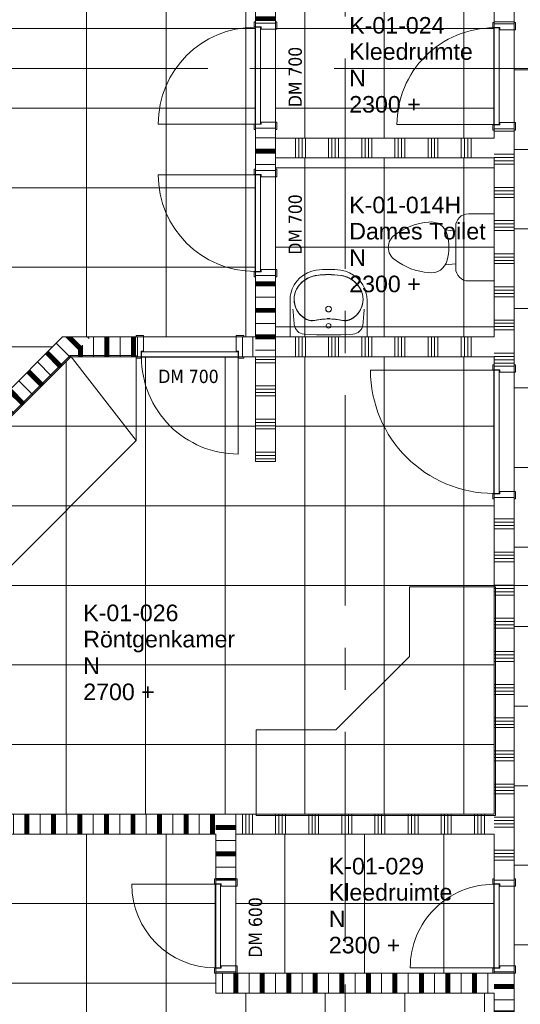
# Model space of a CAD drawing. Header units: millimetres. Extents: x 83969 to 141394, y 139608 to 176267.
# Tile 31 of 40: x 118446 to 122221, y 164541 to 171967. Entities that reach past the tile are written whole.
import ezdxf
from ezdxf.enums import TextEntityAlignment as Align

# ---------------------------------------------------------------- set-up
doc = ezdxf.new("R2010")
doc.units = ezdxf.units.MM
doc.header["$LTSCALE"] = 50
doc.linetypes.add('CENTER', pattern=[50.8, 31.75, -6.35, 6.35, -6.35])
for name, color, linetype in [('00---0--FM-RUIMTENR', 7, 'Continuous'), ('AL68----_BRAND_60 MIN', 92, 'BR60'), ('AT$1A---_BWDTEKST', 7, 'Continuous'), ('AT$1A---_PLAFONDHOOGTE', 7, 'Continuous'), ('AT$1A---_TEKST', 7, 'Continuous'), ('AT$1A---_ZONETEKST', 7, 'Continuous')]:
    doc.layers.add(name, color=color, linetype=linetype)
for name, color, linetype, lineweight in [('AA$1A---_ARCEER', 1, 'Continuous', 18), ('AL$7A---_STRAMIEN', 8, 'CENTER', 9), ('AL22----_BINNENWAND', 7, 'Continuous', 9), ('AL32----_BINNENKOZIJN', 3, 'Continuous', 9), ('AL32----_tekst', 14, 'Continuous', 9), ('AL35----_PLAFONDS', 16, 'Continuous', 9), ('AL72----_INRGEBRUIKSR', 6, 'Continuous', 9), ('AL72----_INRGEBRUIKSR_OUD', 6, 'Continuous', 9), ('AL74----_INRSANITAIR', 6, 'Continuous', 13)]:
    doc.layers.add(name, color=color, linetype=linetype, lineweight=lineweight)
doc.styles.add('FM_TEKST', font='arial.ttf')
doc.styles.add('Tahoma', font='tahoma.ttf', dxfattribs={"height": 100})
doc.linetypes.add('BR60', pattern='A,15,-1,["60",Standard,S=2.5,R=0,X=0,Y=-1.25],-4', length=20)

# ---------------------------------------------------------------- blocks, each defined once
blk = doc.blocks.new('A$C624C5264')
at = {"layer": 'AL72----_INRGEBRUIKSR_OUD', "linetype": 'Continuous'}
for p, q in [((33026.9, -6065), (31565, -7526.9)), ((33523, -6065), (33026.9, -6065)), ((33026.9, -6065), (33523, -6706.9)), ((33523, -6065), (33523, -6706.9)), ((32264.4, -7967.5), (33523, -6706.9))]:
    blk.add_line(p, q, dxfattribs=at)
blk.add_lwpolyline([(35028.9, -8889.6), (34428.3, -8890), (34428.3, -9535), (35582.1, -9535), (36235, -9535), (36235, -8889.6), (36235, -7810), (35585, -7810), (35585, -8336.4)], close=True, dxfattribs=at)
blk = doc.blocks.new('32_LUMC_MOD_standaard kozijn_houten draaideur_enkel - 600x2108mm_56_17_x170mm-10042405-bwd N-01')
at = {"layer": 'AL32----_BINNENKOZIJN'}
blk.add_line((315, 79), (315, 709), dxfattribs=at)
blk.add_arc((315, 79), 630, 90, 180, dxfattribs=at)
blk = doc.blocks.new('30_LUMC_MOD_houten deurblad_update - wit _standaard_-9998337-bwd N-01')
at = {"layer": 'AL32----_BINNENKOZIJN'}
for p, q in [((315, 20), (-315, 20)), ((-315, 20), (-315, -20)), ((315, -20), (315, 20)), ((-315, -20), (315, -20))]:
    blk.add_line(p, q, dxfattribs=at)
blk = doc.blocks.new('30_LUMC_MOD_binnenkozijn_standaard - hout-V7-bwd N-01')
at = {"layer": 'AL32----_BINNENKOZIJN'}
for p, q in [((-317, 85), (-356, 85)), ((-356, 85), (-356, 75)), ((-317, 34), (-317, 85)), ((356, 85), (317, 85)), ((317, 85), (317, 34)), ((356, 75), (356, 85)), ((-300, 34), (-317, 34)), ((-300, -85), (-300, 34)), ((317, 34), (300, 34)), ((300, 34), (300, -85)), ((-356, -85), (-300, -85)), ((300, -85), (356, -85)), ((356, -85), (356, -75))]:
    blk.add_line(p, q, dxfattribs=at)
blk = doc.blocks.new('32_LUMC_MOD_standaard kozijn_houten draaideur_enkel - 600x2108mm_56_17_x170mm-10041773-bwd N-01')
at = {"layer": 'AL32----_BINNENKOZIJN'}
blk.add_line((-315, 79), (-315, 709), dxfattribs=at)
blk.add_arc((-315, 79), 630, 360, 90, dxfattribs=at)
blk = doc.blocks.new('30_LUMC_MOD_houten deurblad_update - wit _standaard_-9998358-bwd N-01')
at = {"layer": 'AL32----_BINNENKOZIJN'}
for p, q in [((315, 20), (-315, 20)), ((-315, 20), (-315, -20)), ((315, -20), (315, 20)), ((-315, -20), (315, -20))]:
    blk.add_line(p, q, dxfattribs=at)
blk = doc.blocks.new('30_LUMC_MOD_binnenkozijn_standaard - hout-V8-bwd N-01')
at = {"layer": 'AL32----_BINNENKOZIJN'}
for p, q in [((-317, 85), (-356, 85)), ((-317, 34), (-317, 85)), ((356, 85), (317, 85)), ((317, 85), (317, 34)), ((356, 75), (356, 85)), ((-300, 34), (-317, 34)), ((-300, -85), (-300, 34)), ((317, 34), (300, 34)), ((300, 34), (300, -85)), ((-356, -75), (-356, -85)), ((-356, -85), (-300, -85)), ((300, -85), (356, -85)), ((356, -85), (356, -75))]:
    blk.add_line(p, q, dxfattribs=at)
blk = doc.blocks.new('32_LUMC_MOD_standaard kozijn_houten draaideur_enkel - 900x2108mm_56_17_x170mm-10041635-bwd N-01')
at = {"layer": 'AL32----_BINNENKOZIJN'}
blk.add_line((465, 79), (465, 1009), dxfattribs=at)
blk.add_arc((465, 79), 930, 90, 180, dxfattribs=at)
blk = doc.blocks.new('30_LUMC_MOD_houten deurblad_update - wit _standaard_-9998319-bwd N-01')
at = {"layer": 'AL32----_BINNENKOZIJN'}
for p, q in [((465, 20), (-465, 20)), ((-465, 20), (-465, -20)), ((465, -20), (465, 20)), ((-465, -20), (465, -20))]:
    blk.add_line(p, q, dxfattribs=at)
blk = doc.blocks.new('30_LUMC_MOD_binnenkozijn_standaard - hout-9524221-bwd N-01')
at = {"layer": 'AL32----_BINNENKOZIJN'}
for p, q in [((-467, 85), (-506, 85)), ((-506, 85), (-506, 75)), ((-467, 34), (-467, 85)), ((506, 85), (467, 85)), ((467, 85), (467, 34)), ((506, 75), (506, 85)), ((-450, 34), (-467, 34)), ((-450, -85), (-450, 34)), ((467, 34), (450, 34)), ((450, 34), (450, -85)), ((-506, -75), (-506, -85)), ((-506, -85), (-450, -85)), ((450, -85), (506, -85)), ((506, -85), (506, -75))]:
    blk.add_line(p, q, dxfattribs=at)
blk = doc.blocks.new('32_LUMC_MOD_standaard kozijn_houten draaideur_enkel - 700x2108mm_56_17_x170mm-10041608-bwd N-01')
at = {"layer": 'AL32----_BINNENKOZIJN'}
blk.add_line((-365, 79), (-365, 809), dxfattribs=at)
blk.add_arc((-365, 79), 730, 360, 90, dxfattribs=at)
blk = doc.blocks.new('30_LUMC_MOD_houten deurblad_update - wit _standaard_-9998209-bwd N-01')
at = {"layer": 'AL32----_BINNENKOZIJN'}
for p, q in [((365, 20), (-365, 20)), ((-365, 20), (-365, -20)), ((365, -20), (365, 20)), ((-365, -20), (365, -20))]:
    blk.add_line(p, q, dxfattribs=at)
blk = doc.blocks.new('30_LUMC_MOD_binnenkozijn_standaard - hout-V3-bwd N-01')
at = {"layer": 'AL32----_BINNENKOZIJN'}
for p, q in [((-367, 85), (-406, 85)), ((-406, 85), (-406, 75)), ((-367, 34), (-367, 85)), ((406, 85), (367, 85)), ((367, 85), (367, 34)), ((406, 75), (406, 85)), ((-350, 34), (-367, 34)), ((-350, -85), (-350, 34)), ((367, 34), (350, 34)), ((350, 34), (350, -85)), ((-406, -75), (-406, -85)), ((-406, -85), (-350, -85)), ((350, -85), (406, -85)), ((406, -85), (406, -75))]:
    blk.add_line(p, q, dxfattribs=at)
blk = doc.blocks.new('32_LUMC_MOD_standaard kozijn_houten draaideur_enkel - 700x2108mm_56_17_x170mm-10042412-bwd N-01')
at = {"layer": 'AL32----_BINNENKOZIJN'}
blk.add_line((365, 79), (365, 809), dxfattribs=at)
blk.add_arc((365, 79), 730, 90, 180, dxfattribs=at)
blk = doc.blocks.new('30_LUMC_MOD_houten deurblad_update - wit _standaard_-9998331-bwd N-01')
at = {"layer": 'AL32----_BINNENKOZIJN'}
for p, q in [((365, 20), (-365, 20)), ((-365, 20), (-365, -20)), ((365, -20), (365, 20)), ((-365, -20), (365, -20))]:
    blk.add_line(p, q, dxfattribs=at)
blk = doc.blocks.new('32_LUMC_MOD_standaard kozijn_houten draaideur_enkel - 700x2108mm_56_17_x170mm-10042410-bwd N-01')
at = {"layer": 'AL32----_BINNENKOZIJN'}
blk.add_line((-365, 79), (-365, 809), dxfattribs=at)
blk.add_arc((-365, 79), 730, 360, 90, dxfattribs=at)
blk = doc.blocks.new('74_LUMC_MOD_toilet - 74_LUMC_MOD_toilet-2837907-bwd N-01')
at = {"layer": 'AL74----_INRSANITAIR'}
for p, q in [((-253.4, 299.1), (-253.4, 494.7)), ((253.4, 494.7), (253.4, 299.5)), ((157.7, 203.8), (-158, 203.8)), ((-123.5, 203.8), (-132.6, 124.6)), ((123.5, 203.8), (132.6, 124.6))]:
    blk.add_line(p, q, dxfattribs=at)
for centre, radius, start, end in [((-158, 299.1), 95.4, 180, 270), ((157.7, 299.5), 95.7, 270, 0), ((0, -236.7), 388.8, 75.48768, 104.51232), ((-65.9, 17.8), 125.9, 104.51232, 188.14083), ((65.9, 17.8), 125.9, 351.85917, 75.48768), ((295.2, 37.7), 487.2, 184.4366, 216.77829), ((-295.2, 37.7), 487.2, 323.22171, 355.5634), ((0, -190.6), 114.2, 213.72487, 326.27513)]:
    blk.add_arc(centre, radius, start, end, dxfattribs=at)
blk = doc.blocks.new('74_LUMC_MOD_wastafel - 74_LUMC_MOD_wastafel-2976166-bwd N-01')
at = {"layer": 'AL72----_INRGEBRUIKSR'}
for p, q in [((116119.5, 147359), (116119.5, 147075)), ((116699.5, 147359), (116699.5, 147075))]:
    blk.add_line(p, q, dxfattribs=at)
at = {"layer": 'AL72----_INRGEBRUIKSR', "flags": 128}
for points in [[(116316.1, 147538.2), (116308.2, 147536.9), (116300.4, 147535.3), (116292.7, 147533.4), (116285, 147531.1), (116277.4, 147528.6), (116269.9, 147525.7), (116262.6, 147522.6), (116255.3, 147519.1), (116248.2, 147515.4), (116241.3, 147511.4), (116234.6, 147507.1), (116228, 147502.6), (116221.6, 147497.8), (116215.4, 147492.7), (116209.4, 147487.4), (116203.6, 147481.9), (116198.1, 147476.1), (116192.7, 147470.1), (116187.7, 147464), (116182.9, 147457.6), (116178.3, 147451), (116174, 147444.3), (116170, 147437.3), (116168, 147433.8)], [(116502.9, 147538.2), (116477.1, 147541.4), (116451.2, 147543.6), (116425.2, 147544.8), (116399.2, 147544.9), (116373.2, 147543.9), (116347.3, 147542), (116321.5, 147539), (116316.1, 147538.2)], [(116651, 147433.8), (116647.1, 147440.8), (116642.9, 147447.6), (116638.5, 147454.3), (116633.8, 147460.7), (116628.9, 147467), (116623.7, 147473.1), (116618.2, 147479), (116612.6, 147484.6), (116606.7, 147490.1), (116600.6, 147495.3), (116594.3, 147500.2), (116587.8, 147504.9), (116581.1, 147509.3), (116574.3, 147513.4), (116567.3, 147517.3), (116560.1, 147520.9), (116552.8, 147524.2), (116545.4, 147527.2), (116537.9, 147529.9), (116530.3, 147532.3), (116522.5, 147534.4), (116514.7, 147536.1), (116506.9, 147537.6), (116502.9, 147538.2)], [(116168, 147433.8), (116165.2, 147428.1), (116162.5, 147422.2), (116160.1, 147416.3), (116157.9, 147410.3), (116156, 147404.2), (116154.3, 147398), (116152.9, 147391.8), (116151.7, 147385.5), (116150.8, 147379.1), (116150.1, 147372.8), (116149.7, 147366.4), (116149.5, 147360), (116149.5, 147359)], [(116669.5, 147359), (116669.4, 147365.4), (116669, 147371.8), (116668.4, 147378.1), (116667.5, 147384.5), (116666.3, 147390.8), (116664.9, 147397), (116663.3, 147403.2), (116661.4, 147409.3), (116659.3, 147415.3), (116656.9, 147421.3), (116654.3, 147427.1), (116651.4, 147432.9), (116651, 147433.8)], [(116149.5, 147359), (116149.6, 147352.2), (116150, 147345.4), (116150.7, 147338.6), (116151.7, 147331.9), (116152.9, 147325.2), (116154.4, 147318.6), (116156.1, 147312), (116158.1, 147305.5), (116160.4, 147299.1), (116162.9, 147292.8), (116165.7, 147286.6), (116168.7, 147280.5), (116171.9, 147274.5), (116175.4, 147268.7), (116179.2, 147263), (116183.1, 147257.5), (116187.3, 147252.1), (116191.7, 147246.9), (116196.3, 147241.9), (116201, 147237), (116206, 147232.4), (116211.2, 147228), (116216.5, 147223.7), (116222, 147219.7), (116227.6, 147215.9), (116233.4, 147212.4), (116239.3, 147209.1), (116239.4, 147209)], [(116579.6, 147209), (116585.6, 147212.4), (116591.4, 147215.9), (116597, 147219.7), (116602.5, 147223.7), (116607.8, 147227.9), (116613, 147232.4), (116617.9, 147237), (116622.7, 147241.8), (116627.3, 147246.9), (116631.7, 147252.1), (116635.9, 147257.4), (116639.8, 147263), (116643.5, 147268.7), (116647, 147274.5), (116650.3, 147280.4), (116653.3, 147286.5), (116656.1, 147292.7), (116658.6, 147299.1), (116660.9, 147305.5), (116662.9, 147312), (116664.6, 147318.5), (116666.1, 147325.2), (116667.3, 147331.9), (116668.3, 147338.6), (116669, 147345.3), (116669.4, 147352.1), (116669.5, 147358.9), (116669.5, 147359)], [(116239.4, 147209), (116242.9, 147207.2), (116246.6, 147205.6), (116250.3, 147204), (116254, 147202.7), (116257.8, 147201.4), (116261.7, 147200.4), (116265.6, 147199.5), (116269.5, 147198.7), (116273.5, 147198.1), (116277.4, 147197.7), (116281.4, 147197.4), (116285.4, 147197.3), (116289.4, 147197.3), (116293.4, 147197.5), (116297.4, 147197.9), (116301.4, 147198.4), (116305.3, 147199), (116307, 147199.4)], [(116512, 147199.4), (116515.9, 147198.6), (116519.9, 147198.1), (116523.9, 147197.6), (116527.9, 147197.4), (116531.9, 147197.3), (116535.9, 147197.3), (116539.9, 147197.5), (116543.8, 147197.9), (116547.8, 147198.4), (116551.7, 147199.1), (116555.7, 147200), (116559.5, 147201), (116563.4, 147202.1), (116567.1, 147203.4), (116570.9, 147204.9), (116574.5, 147206.5), (116578.1, 147208.3), (116579.6, 147209)]]:
    blk.add_lwpolyline(points, dxfattribs=at)
at = {"layer": 'AL72----_INRGEBRUIKSR'}
for centre, radius in [((116409.5, 147285), 21.5), ((116409.5, 147158), 17.5)]:
    blk.add_circle(centre, radius, dxfattribs=at)
for centre, radius, start, end in [((116348.4, 147349.7), 230, 97.80533, 166.56854), ((116409.5, 146903.8), 680, 82.19467, 97.80533), ((116470.6, 147349.7), 230, 13.43146, 82.19467), ((116344.9, 147340.3), 200, 98.25812, 152.13187), ((116409.5, 146895), 650, 81.74188, 98.25812), ((116474.1, 147340.3), 200, 27.86813, 81.74188), ((116309.5, 147359), 160, 152.13187, 180), ((116309.5, 147359), 159.8, 152.13187, 180), ((116344.9, 147340.3), 199.8, 131.04189, 152.13187), ((116474.1, 147340.3), 199.8, 27.86813, 48.95811), ((116509.5, 147359), 159.8, 0, 27.86813), ((116509.5, 147359), 160, 0, 27.86813), ((116309.5, 147359), 190, 166.56854, 180), ((116319.4, 147359), 170, 180, 241.8907), ((116319.4, 147359), 169.7, 180, 247.79976), ((116499.6, 147359), 169.7, 292.20024, 0), ((116499.6, 147359), 170, 298.1093, 0), ((116509.5, 147359), 190, 0, 13.43146), ((117743.6, 147359), 1604.1, 182.64427, 186.91679), ((116409.5, 147285), 21.5, 0, 180), ((116409.5, 147285), 21.5, 180, 223.54489), ((116409.5, 147285), 21.5, 316.45511, 0), ((115075.4, 147359), 1604.1, 353.08321, 357.35573), ((116286.5, 147297.3), 100, 241.8907, 281.83121), ((116283.6, 147271), 74.8, 247.79976, 282.6508), ((116409.5, 146710), 500.2, 77.3492, 102.6508), ((116409.5, 146710), 500, 78.16879, 101.83121), ((116532.5, 147297.3), 100, 258.16879, 298.1093), ((116535.4, 147271), 74.8, 257.3492, 292.20024), ((116230.6, 147175.5), 80, 186.91679, 266.48724), ((116409.5, 147158), 17.5, 0, 180), ((116409.5, 147158), 17.5, 180, 0), ((116588.4, 147175.5), 80, 273.51276, 353.08321), ((116409.5, 150090), 3000, 266.48724, 273.51276)]:
    blk.add_arc(centre, radius, start, end, dxfattribs=at)
blk.add_ellipse((116409.5, 146912.6), major_axis=(644.4, 0), ratio=0.980509, start_param=1.425499, end_param=1.716093, dxfattribs=at)
for points, knots in [([(116213.7, 147491), (116219.5, 147496), (116231.5, 147505.3), (116254.4, 147519.1), (116277.3, 147528.7), (116299.3, 147534.8), (116310.5, 147536.9), (116316.2, 147537.8)], [0, 0, 0, 0, 0.2, 0.4, 0.7, 0.85, 1, 1, 1, 1]), ([(116502.8, 147537.8), (116510.4, 147536.7), (116525.3, 147533.7), (116550.7, 147525.4), (116573, 147514.5), (116592, 147501.9), (116601, 147494.7), (116605.3, 147491)], [0, 0, 0, 0, 0.2, 0.4, 0.7, 0.85, 1, 1, 1, 1]), ([(116393.9, 147270.2), (116395.1, 147269), (116397, 147267.4), (116399.5, 147265.9), (116401, 147265.2), (116402.2, 147264.8), (116403.3, 147264.4), (116405, 147264), (116407.8, 147263.5), (116411.2, 147263.5), (116414, 147264), (116415.6, 147264.4), (116416.8, 147264.8), (116418, 147265.2), (116419.5, 147265.9), (116422, 147267.4), (116423.9, 147269), (116425.1, 147270.2)], [0, 0, 0, 0, 0.142857, 0.214286, 0.25, 0.285714, 0.321429, 0.357143, 0.428571, 0.571429, 0.642857, 0.678571, 0.714286, 0.75, 0.785714, 0.857143, 1, 1, 1, 1]), ([(116419.5, 147211.9), (116419.5, 147212.1), (116419.2, 147212.3), (116418.2, 147212.7), (116417.2, 147213), (116416, 147213.2), (116414.1, 147213.5), (116411.3, 147213.7), (116407.7, 147213.7), (116404.9, 147213.5), (116403, 147213.2), (116401.8, 147213), (116400.8, 147212.7), (116399.8, 147212.3), (116399.5, 147212.1), (116399.5, 147211.9)], [0, 0, 0, 0, 0.111111, 0.166667, 0.222222, 0.277778, 0.333333, 0.444444, 0.555556, 0.666667, 0.722222, 0.777778, 0.833333, 0.888889, 1, 1, 1, 1]), ([(116399.5, 147211.9), (116399.5, 147211.7), (116399.9, 147211.4), (116401.7, 147211.1), (116404.4, 147210.9), (116407.7, 147210.8), (116411.3, 147210.8), (116415.2, 147210.9), (116418.6, 147211.2), (116419.5, 147211.6), (116419.5, 147211.9)], [0, 0, 0, 0, 0.111111, 0.222222, 0.333333, 0.444444, 0.555556, 0.666667, 0.833333, 1, 1, 1, 1]), ([(116410.2, 147175.5), (116410.2, 147175.5), (116409.8, 147175.5), (116409.3, 147175.5), (116408.9, 147175.5), (116408.8, 147175.5)], [0.47851096, 0.47851096, 0.47851096, 0.47851096, 0.47916667, 0.51388889, 0.52142216, 0.52142216, 0.52142216, 0.52142216]), ([(116408.8, 147175.5), (116408.8, 147175.5), (116409.2, 147175.5), (116409.7, 147175.5), (116410.1, 147175.5), (116410.2, 147175.5)], [0.47857784, 0.47857784, 0.47857784, 0.47857784, 0.47916667, 0.51388889, 0.52148904, 0.52148904, 0.52148904, 0.52148904])]:
    blk.add_open_spline(points, degree=3, knots=knots, dxfattribs=at)
blk = doc.blocks.new('FM_RM4')
for tag, p, flags in [('BEDRIJFSORGAAN', (0, -1378.1), 1), ('RUIMTESOORT', (-5, -1668.1), 1), ('GEBRUIK', (-40, -1963.1), 1), ('OPPERVLAKTE', (-35, -2248.1), 9), ('VLOEROPP', (-55, -2518.1), 9), ('OMTREK', (-40, -2803.1), 9), ('HANDLE', (-50, -3118.1), 9), ('VLRHANDLE', (-55, -3383.1), 9), ('HANDLEBLOK', (-50, -3673.1), 9)]:
    blk.add_attdef(tag, p, '', height=125, dxfattribs=dict(flags=flags))
at = {"layer": 'AT$1A---_BWDTEKST', "style": 'FM_TEKST'}
blk.add_attdef('BOUWDEEL', text='', height=125, dxfattribs=at).set_placement((0, -398.1), align=Align.MIDDLE_LEFT)
at = {"layer": 'AT$1A---_PLAFONDHOOGTE', "style": 'FM_TEKST'}
blk.add_attdef('PLAFONDHOOGTE', text='', height=125, dxfattribs=at).set_placement((0, -595.8), align=Align.MIDDLE_LEFT)
at = {"layer": 'AT$1A---_TEKST', "style": 'FM_TEKST'}
blk.add_attdef('RUIMTENAAM', text='', height=125, dxfattribs=at).set_placement((0, -197.8), align=Align.MIDDLE_LEFT)
at = {"layer": 'AT$1A---_ZONETEKST', "style": 'FM_TEKST'}
blk.add_attdef('RUIMTENR', text='', height=125, dxfattribs=at).set_placement((0, 0), align=Align.MIDDLE_LEFT)

msp = doc.modelspace()

# ---------------------------------------------------------------- hatches: boundary and pattern name
at = {"layer": 'AA$1A---_ARCEER'}
h = msp.add_hatch(dxfattribs=at)
h.set_pattern_fill('LOOD', color=256, angle=-90, style=0, pattern_type=2)
h.set_pattern_definition([(360, (120225, 171075), (1e-12, 200), []), (360, (120225, 170990), (1e-12, 200), []), (360, (120225, 170985), (1e-12, 200), []), (360, (120225, 170980), (1e-12, 200), []), (360, (120225, 170975), (1e-12, 200), []), (360, (120225, 170970), (1e-12, 200), []), (360, (120225, 170965), (1e-12, 200), []), (360, (120225, 170960), (1e-12, 200), [])])
h.paths.add_polyline_path([(120225, 169425), (120375, 169425), (120375, 170037.1), (120225, 170037.1), (120225, 169575)], flags=0)
h.paths.add_polyline_path([(120375, 170829.1), (120375, 171149.6), (120225, 171149.6), (120225, 170829.1)], flags=0)
h.paths.add_polyline_path([(120225, 171941.6), (120375, 171941.6), (120375, 172725), (120225, 172725)], flags=0)
h = msp.add_hatch(dxfattribs=at)
h.set_pattern_fill('FP_150', color=256, angle=270, style=0, pattern_type=2)
h.set_pattern_definition([(180, (122175, 168627.04), (-3e-14, -250), []), (180, (122175, 168652.04), (-3e-14, -250), []), (180, (122175, 168677.04), (-3e-14, -250), []), (180, (122175, 168702.04), (-3e-14, -250), [])])
h.paths.add_polyline_path([(122025, 164775), (122175, 164775), (122175, 164785), (122025, 164785)], flags=0)
h.paths.add_polyline_path([(122025, 165477), (122175, 165477), (122175, 168363), (122025, 168363), (122025, 165825)], flags=0)
h.paths.add_polyline_path([(122025, 169355), (122175, 169355), (122175, 171144.8), (122025, 171144.8), (122025, 169425)], flags=0)
h.paths.add_polyline_path([(122025, 171936.8), (122175, 171936.8), (122175, 172279.1), (122025, 172413.9), (122025, 172212.2)], flags=0)
h = msp.add_hatch(dxfattribs=at)
h.set_pattern_fill('FP_147', color=256, angle=-90, style=0, pattern_type=2)
h.set_pattern_definition([(270, (121100, 171075), (250, 2e-14), []), (270, (121075, 171075), (250, 2e-14), []), (270, (121050, 171075), (250, 2e-14), []), (270, (121025, 171075), (250, 2e-14), [])])
h.paths.add_polyline_path([(121989.1, 170925), (122025, 170925), (122025, 171075), (120375, 171075), (120375, 170925), (120468.3, 170925)], flags=0)
h = msp.add_hatch(dxfattribs=at)
h.set_pattern_fill('LOOD', color=256, angle=-90, style=0, pattern_type=2)
h.set_pattern_definition([(315, (118013.93, 168820), (141.42, 141.42), []), (315, (117953.83, 168759.9), (141.42, 141.42), []), (315, (117950.3, 168756.36), (141.42, 141.42), []), (315, (117946.76, 168752.82), (141.42, 141.42), []), (315, (117943.22, 168749.29), (141.42, 141.42), []), (315, (117939.69, 168745.75), (141.42, 141.42), []), (315, (117936.15, 168742.22), (141.42, 141.42), []), (315, (117932.62, 168738.68), (141.42, 141.42), [])])
h.paths.add_polyline_path([(117365, 167958.9), (118981.1, 169575), (118768.9, 169575), (117258.9, 168065), (117365, 168065)], flags=0)
h = msp.add_hatch(dxfattribs=at)
h.set_pattern_fill('LOOD', color=256, angle=-90, style=0, pattern_type=2)
h.set_pattern_definition([(270, (119603.03, 169575), (200, 1e-14), []), (270, (119518.03, 169575), (200, 1e-14), []), (270, (119513.03, 169575), (200, 1e-14), []), (270, (119508.03, 169575), (200, 1e-14), []), (270, (119503.03, 169575), (200, 1e-14), []), (270, (119498.03, 169575), (200, 1e-14), []), (270, (119493.03, 169575), (200, 1e-14), []), (270, (119488.03, 169575), (200, 1e-14), [])])
h.paths.add_polyline_path([(120125, 169425), (120225, 169425), (120225, 169575), (120125, 169575)], flags=0)
h.paths.add_polyline_path([(118947.5, 169425), (119333, 169425), (119333, 169575), (118981.1, 169575), (118831.1, 169425)], flags=0)
h = msp.add_hatch(dxfattribs=at)
h.set_pattern_fill('FP_148', color=256, angle=-90, style=0, pattern_type=2)
h.set_pattern_definition([(270, (121100, 169575), (250, 2e-14), []), (270, (121075, 169575), (250, 2e-14), []), (270, (121050, 169575), (250, 2e-14), []), (270, (121025, 169575), (250, 2e-14), [])])
h.paths.add_polyline_path([(122025, 169425), (122025, 169575), (120375, 169575), (120375, 169425), (121989.1, 169425)], flags=0)
h = msp.add_hatch(dxfattribs=at)
h.set_pattern_fill('FP_149', color=256, angle=270, style=0, pattern_type=2)
h.set_pattern_definition([(180, (120375, 169130), (-3e-14, -250), []), (180, (120375, 169155), (-3e-14, -250), []), (180, (120375, 169180), (-3e-14, -250), []), (180, (120375, 169205), (-3e-14, -250), [])])
h.paths.add_polyline_path([(120225, 168635), (120375, 168635), (120375, 169425), (120225, 169425), (120225, 168967.4)], flags=0)
h = msp.add_hatch(dxfattribs=at)
h.set_pattern_fill('LOOD', color=256, angle=270, style=0, pattern_type=2)
h.set_pattern_definition([(90, (116400, 165825), (-200, 1e-11), []), (90, (116485, 165825), (-200, 1e-11), []), (90, (116490, 165825), (-200, 1e-11), []), (90, (116495, 165825), (-200, 1e-11), []), (90, (116500, 165825), (-200, 1e-11), []), (90, (116505, 165825), (-200, 1e-11), []), (90, (116510, 165825), (-200, 1e-11), []), (90, (116515, 165825), (-200, 1e-11), [])])
h.paths.add_polyline_path([(112875, 165825), (119925, 165825), (119925, 165975), (112875, 165975)], flags=0)
h = msp.add_hatch(dxfattribs=at)
h.set_pattern_fill('LOOD', color=256, angle=-90, style=0, pattern_type=2)
h.set_pattern_definition([(3e-12, (119925, 165375), (-1e-11, 200), []), (3e-12, (119925, 165290), (-1e-11, 200), []), (3e-12, (119925, 165285), (-1e-11, 200), []), (3e-12, (119925, 165280), (-1e-11, 200), []), (3e-12, (119925, 165275), (-1e-11, 200), []), (3e-12, (119925, 165270), (-1e-11, 200), []), (3e-12, (119925, 165265), (-1e-11, 200), []), (3e-12, (119925, 165260), (-1e-11, 200), [])])
h.paths.add_polyline_path([(120075, 164775), (120075, 164785), (119925, 164785), (119925, 164775)], flags=0)
h.paths.add_polyline_path([(119925, 165477), (120075, 165477), (120075, 165975), (119925, 165975), (119925, 165825)], flags=0)
h = msp.add_hatch(dxfattribs=at)
h.set_pattern_fill('FP_152', color=256, angle=-90, style=0, pattern_type=2)
h.set_pattern_definition([(270, (120950, 165975), (250, 2e-14), []), (270, (120925, 165975), (250, 2e-14), []), (270, (120900, 165975), (250, 2e-14), []), (270, (120875, 165975), (250, 2e-14), [])])
h.paths.add_polyline_path([(120468.3, 165825), (122025, 165825), (122025, 165975), (120075, 165975), (120075, 165825)], flags=0)
h = msp.add_hatch(dxfattribs=at)
h.set_pattern_fill('LOOD', color=256, angle=270, style=0, pattern_type=2)
h.set_pattern_definition([(90, (120975, 164625), (-200, 1e-11), []), (90, (121060, 164625), (-200, 1e-11), []), (90, (121065, 164625), (-200, 1e-11), []), (90, (121070, 164625), (-200, 1e-11), []), (90, (121075, 164625), (-200, 1e-11), []), (90, (121080, 164625), (-200, 1e-11), []), (90, (121085, 164625), (-200, 1e-11), []), (90, (121090, 164625), (-200, 1e-11), [])])
h.paths.add_polyline_path([(119925, 164625), (122025, 164625), (122025, 164775), (119925, 164775)], flags=0)
h = msp.add_hatch(dxfattribs=at)
h.set_pattern_fill('LOOD', color=256, angle=-90, style=0, pattern_type=2)
h.set_pattern_definition([(180, (122175, 159975), (1e-11, -200), []), (180, (122175, 160060), (1e-11, -200), []), (180, (122175, 160065), (1e-11, -200), []), (180, (122175, 160070), (1e-11, -200), []), (180, (122175, 160075), (1e-11, -200), []), (180, (122175, 160080), (1e-11, -200), []), (180, (122175, 160085), (1e-11, -200), []), (180, (122175, 160090), (1e-11, -200), [])])
h.paths.add_polyline_path([(122025, 155175), (122175, 155175), (122175, 155354), (122025, 155354)], flags=0)
h.paths.add_polyline_path([(122025, 156646), (122175, 156646), (122175, 157755), (122025, 157755), (122025, 156825)], flags=0)
h.paths.add_polyline_path([(122025, 158747), (122175, 158747), (122175, 163154), (122025, 163154), (122025, 162372)], flags=0)
h.paths.add_polyline_path([(122175, 164446), (122175, 164775), (122025, 164775), (122025, 164446)], flags=0)
at = {"layer": 'AL35----_PLAFONDS'}
h = msp.add_hatch(dxfattribs=at)
h.set_pattern_fill('FP_37', color=256, style=0, pattern_type=2)
h.set_pattern_definition([(90, (123900, 160788.9), (1200, -7e-14), []), (0, (123900, 160788.9), (0, -600), [])])
h.paths.add_polyline_path([(123509.9, 146390), (124425, 146390), (124425, 160275), (125325, 160275), (125325, 162225), (124425, 162225), (124425, 174075), (124735, 174075), (124735, 175115), (124563.5, 175115), (124563.5, 175150), (123450, 175150), (123450, 175350), (122700, 175350), (122700, 172788.9), (122100, 172788.9), (122100, 172346.5), (122175, 172279.1), (122175, 146390)], flags=0)
h.paths.add_polyline_path([(124950.1, 161786.6), (124861.7, 161875), (124950.1, 161963.4), (124967.6, 161941.5), (124979.7, 161916.3), (124985.9, 161889), (124985.9, 161861), (124979.7, 161833.7), (124967.6, 161808.5)], flags=0)
h.paths.add_polyline_path([(124773.3, 161786.6), (124755.8, 161808.5), (124743.7, 161833.7), (124737.4, 161861), (124737.5, 161889), (124743.7, 161916.3), (124755.8, 161941.5), (124773.3, 161963.4), (124861.7, 161875), (124795.2, 161808.5)], flags=0)
h = msp.add_hatch(dxfattribs=at)
h.set_pattern_fill('FP_11', color=256, style=0, pattern_type=2)
h.set_pattern_definition([(0, (116550, 170100), (0, -600), []), (270, (116550, 170100), (-600, -4e-14), [])])
h.paths.add_polyline_path([(112875, 167475), (116635, 167475), (116635, 168065), (117258.9, 168065), (118768.9, 169575), (120225, 169575), (120225, 172725), (119325, 172725), (119325, 172715), (119275, 172715), (119275, 172725), (117665, 172725), (117665, 172715), (117615, 172715), (117615, 172725), (112875, 172725), (112875, 171165.9)], flags=0)
h.paths.add_polyline_path([(117663, 172717), (117663, 172725), (117617, 172725), (117617, 172717)], flags=0)
h.paths.add_polyline_path([(119323, 172717), (119323, 172725), (119277, 172725), (119277, 172717)], flags=0)
h = msp.add_hatch(dxfattribs=at)
h.set_pattern_fill('FP_13', color=256, style=0, pattern_type=2)
h.set_pattern_definition([(90, (121195, 171900), (600, -4e-14), []), (0, (121195, 171900), (0, -600), [])])
h.paths.add_polyline_path([(121989.1, 171075), (122025, 171075), (122025, 172212.2), (121454.5, 172725), (120375, 172725), (120375, 171075), (120468.3, 171075)], flags=0)
h = msp.add_hatch(dxfattribs=at)
h.set_pattern_fill('FP_12', color=256, style=0, pattern_type=2)
h.set_pattern_definition([(0, (121195, 170250), (0, -600), []), (270, (121195, 170250), (-600, -4e-14), [])])
h.paths.add_polyline_path([(121989.1, 169575), (122025, 169575), (122025, 170925), (120375, 170925), (120375, 169575), (121228.7, 169575)], flags=0)
h = msp.add_hatch(dxfattribs=at)
h.set_pattern_fill('FP_14', color=256, style=0, pattern_type=2)
h.set_pattern_definition([(0, (119395, 167700), (0, -600), []), (270, (119395, 167700), (-600, -4e-14), [])])
h.paths.add_polyline_path([(116775, 165975), (122025, 165975), (122025, 169425), (120375, 169425), (120375, 168635), (120225, 168635), (120225, 169425), (118831.1, 169425), (117365, 167958.9), (117365, 167335), (116775, 167335), (116775, 166769)], flags=0)
h = msp.add_hatch(dxfattribs=at)
h.set_pattern_fill('FP_17', color=256, style=0, pattern_type=2)
h.set_pattern_definition([(0, (117750, 162900), (0, -600), []), (270, (117750, 162900), (-600, -4e-14), [])])
h.paths.add_polyline_path([(119625, 159975), (119625, 162975), (122025, 162975), (122025, 164625), (119925, 164625), (119925, 165825), (113475, 165825), (113475, 159975), (116650, 159975), (116650, 160250), (117350, 160250), (117350, 159975)], flags=0)
h = msp.add_hatch(dxfattribs=at)
h.set_pattern_fill('FP_15', color=256, style=0, pattern_type=2)
h.set_pattern_definition([(180, (121045, 165300), (7e-14, 600), []), (90, (121045, 165300), (600, -4e-14), [])])
h.paths.add_polyline_path([(120075, 164775), (122025, 164775), (122025, 165825), (120075, 165825)], flags=0)

# ---------------------------------------------------------------- linework, layer by layer
at = {"layer": 'AL$7A---_STRAMIEN'}
for p, q in [((120900, 139607.7), (120900, 175432.8)), ((85257.3, 171600), (133414.5, 171600)), ((85257.3, 167700), (133414.5, 167700))]:
    msp.add_line(p, q, dxfattribs=at)
at = {"layer": 'AL22----_BINNENWAND'}
for p, q in [((120375, 171941.6), (120375, 172875)), ((120225, 172725), (120225, 171941.6)), ((122175, 171936.8), (122175, 172279.1)), ((122025, 172212.2), (122025, 171936.8)), ((120225, 171941.6), (120375, 171941.6)), ((122025, 171936.8), (122175, 171936.8)), ((120375, 171149.6), (120225, 171149.6)), ((120225, 171149.6), (120225, 170829.1)), ((120375, 170829.1), (120375, 171149.6)), ((122025, 171144.8), (122025, 171075)), ((122175, 171144.8), (122025, 171144.8)), ((122175, 169355), (122175, 171144.8)), ((122025, 171075), (120375, 171075)), ((120375, 170925), (122025, 170925)), ((122025, 170925), (122025, 169575)), ((120225, 170829.1), (120375, 170829.1)), ((120375, 170037.1), (120225, 170037.1)), ((120225, 170037.1), (120225, 169575)), ((120375, 169425), (120375, 170037.1)), ((118768.9, 169575), (117258.9, 168065)), ((119333, 169575), (118768.9, 169575)), ((119333, 169425), (119333, 169575)), ((120225, 169575), (120125, 169575)), ((120125, 169575), (120125, 169425)), ((122025, 169575), (120375, 169575)), ((117365, 167958.9), (118831.1, 169425)), ((118831.1, 169425), (119333, 169425)), ((122025, 169425), (120125, 169425)), ((120225, 169425), (120225, 168635)), ((120375, 168635), (120375, 169425)), ((122025, 169425), (122025, 169355)), ((122025, 169355), (122175, 169355)), ((120225, 168635), (120375, 168635)), ((122025, 168363), (122025, 165975)), ((122175, 168363), (122025, 168363)), ((122175, 165477), (122175, 168363)), ((120075, 165975), (116775, 165975)), ((120075, 165477), (120075, 165975)), ((122025, 165975), (120075, 165975)), ((113475, 165825), (119925, 165825)), ((119925, 165825), (119925, 165477)), ((120075, 165825), (122025, 165825)), ((122025, 165825), (122025, 165477)), ((119925, 165477), (120075, 165477)), ((122025, 165477), (122175, 165477)), ((119925, 164785), (119925, 164625)), ((120075, 164785), (119925, 164785)), ((120075, 164775), (120075, 164785)), ((122175, 164775), (120075, 164775)), ((122025, 164785), (122025, 164775)), ((122175, 164785), (122025, 164785)), ((122175, 164775), (122175, 164785)), ((122175, 164446), (122175, 164775)), ((119925, 164625), (122025, 164625)), ((122025, 164625), (122025, 164446))]:
    msp.add_line(p, q, dxfattribs=at)
at = {"layer": 'AL35----_PLAFONDS'}
for p, q in [((120225, 171941.6), (120225, 170037.1)), ((120375, 171149.6), (120375, 171941.6)), ((122025, 171936.8), (122025, 171144.8)), ((122175, 146390), (122175, 171936.8)), ((120375, 170037.1), (120375, 170829.1)), ((120125, 169575), (119333, 169575)), ((119333, 169425), (120125, 169425)), ((122025, 169355), (122025, 168363)), ((120075, 164775), (120075, 165825)), ((119925, 165477), (119925, 164785)), ((122025, 165477), (122025, 164775)), ((122025, 164775), (120075, 164775))]:
    msp.add_line(p, q, dxfattribs=at)

# ---------------------------------------------------------------- block references
at = {"layer": '00---0--FM-RUIMTENR'}
for p, values in [((120931, 171925), {'RUIMTENR': 'K-01-024', 'RUIMTENAAM': 'Kleedruimte', 'BOUWDEEL': 'N', 'PLAFONDHOOGTE': '2300 +'}), ((120931, 170570), {'RUIMTENR': 'K-01-014H', 'RUIMTENAAM': 'Dames Toilet', 'BOUWDEEL': 'N', 'PLAFONDHOOGTE': '2300 +'}), ((118925, 167493), {'RUIMTENR': 'K-01-026', 'RUIMTENAAM': 'Röntgenkamer', 'BOUWDEEL': 'N', 'PLAFONDHOOGTE': '2700 +'}), ((120777, 165583), {'RUIMTENR': 'K-01-029', 'RUIMTENAAM': 'Kleedruimte', 'BOUWDEEL': 'N', 'PLAFONDHOOGTE': '2300 +'})]:
    msp.add_blockref('FM_RM4', p, dxfattribs=at).add_auto_attribs(values)
at = {"layer": 'AL32----_BINNENKOZIJN'}
for name, p, rotation in [('30_LUMC_MOD_binnenkozijn_standaard - hout-V3-bwd N-01', (120300, 171545.6), 90.00000000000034), ('30_LUMC_MOD_binnenkozijn_standaard - hout-V3-bwd N-01', (122100, 171540.8), 90), ('32_LUMC_MOD_standaard kozijn_houten draaideur_enkel - 700x2108mm_56_17_x170mm-10042410-bwd N-01', (120300, 171545.6), 90.00000000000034), ('30_LUMC_MOD_houten deurblad_update - wit _standaard_-9998209-bwd N-01', (120241, 171545.6), 270.0000000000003), ('32_LUMC_MOD_standaard kozijn_houten draaideur_enkel - 700x2108mm_56_17_x170mm-10041608-bwd N-01', (122100, 171540.8), 90), ('30_LUMC_MOD_houten deurblad_update - wit _standaard_-9998209-bwd N-01', (122041, 171540.8), 270), ('30_LUMC_MOD_binnenkozijn_standaard - hout-V3-bwd N-01', (120300, 170433.1), 90.00000000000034), ('32_LUMC_MOD_standaard kozijn_houten draaideur_enkel - 700x2108mm_56_17_x170mm-10042412-bwd N-01', (120300, 170433.1), 90.00000000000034), ('30_LUMC_MOD_houten deurblad_update - wit _standaard_-9998331-bwd N-01', (120241, 170433.1), 270.0000000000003), ('30_LUMC_MOD_binnenkozijn_standaard - hout-V3-bwd N-01', (119729, 169500), 180), ('32_LUMC_MOD_standaard kozijn_houten draaideur_enkel - 700x2108mm_56_17_x170mm-10042410-bwd N-01', (119729, 169500), 180), ('30_LUMC_MOD_binnenkozijn_standaard - hout-9524221-bwd N-01', (122100, 168859), 90), ('32_LUMC_MOD_standaard kozijn_houten draaideur_enkel - 900x2108mm_56_17_x170mm-10041635-bwd N-01', (122100, 168859), 90), ('30_LUMC_MOD_houten deurblad_update - wit _standaard_-9998319-bwd N-01', (122041, 168859), 270), ('30_LUMC_MOD_binnenkozijn_standaard - hout-V7-bwd N-01', (120000, 165131), 90.00000000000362), ('30_LUMC_MOD_binnenkozijn_standaard - hout-V8-bwd N-01', (122100, 165131), 90), ('32_LUMC_MOD_standaard kozijn_houten draaideur_enkel - 600x2108mm_56_17_x170mm-10042405-bwd N-01', (120000, 165131), 90.00000000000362), ('30_LUMC_MOD_houten deurblad_update - wit _standaard_-9998337-bwd N-01', (119941, 165131), 270.0000000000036), ('32_LUMC_MOD_standaard kozijn_houten draaideur_enkel - 600x2108mm_56_17_x170mm-10041773-bwd N-01', (122100, 165131), 90), ('30_LUMC_MOD_houten deurblad_update - wit _standaard_-9998358-bwd N-01', (122041, 165131), 270)]:
    msp.add_blockref(name, p, dxfattribs=dict(at, rotation=rotation))
msp.add_blockref('30_LUMC_MOD_houten deurblad_update - wit _standaard_-9998209-bwd N-01', (119729, 169441), dxfattribs=at)
at = {"layer": 'AL68----_BRAND_60 MIN'}
msp.add_blockref('A$C624C5264', (85800, 175500), dxfattribs=at)
at = {"layer": 'AL72----_INRGEBRUIKSR', "rotation": 269.9999999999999}
msp.add_blockref('74_LUMC_MOD_toilet - 74_LUMC_MOD_toilet-2837907-bwd N-01', (121530.3, 170250), dxfattribs=at)
at = {"layer": 'AL72----_INRGEBRUIKSR'}
msp.add_blockref('74_LUMC_MOD_wastafel - 74_LUMC_MOD_wastafel-2976166-bwd N-01', (4365.5, 22500), dxfattribs=at)

# ---------------------------------------------------------------- texts
at = {"layer": 'AL32----_tekst', "char_height": 100, "width": 577.215, "attachment_point": 1, "rotation": 90, "style": 'Tahoma'}
for s, insert in [('DM 700', (120472.9, 171307.6)), ('DM 700', (120472.9, 170195.1)), ('DM 600', (120172.9, 164892.9))]:
    msp.add_mtext(s, dxfattribs=dict(at, insert=insert))
at = {"layer": 'AL32----_tekst', "insert": (119490.9, 169327.1), "char_height": 100, "width": 577.215, "attachment_point": 1, "style": 'Tahoma'}
msp.add_mtext('DM 700', dxfattribs=at)

doc.saveas('drawing.dxf')
